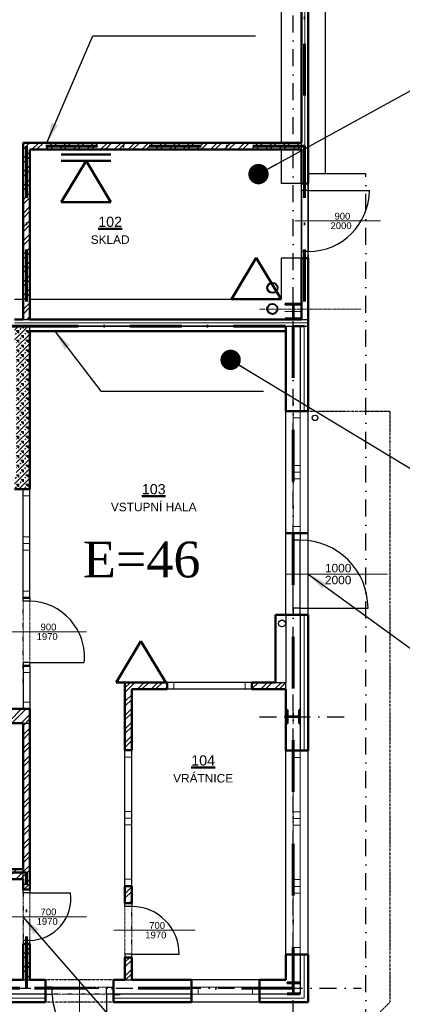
# Model space of a CAD drawing. Header units: millimetres. Extents: x 2886542 to 7567581, y -792623 to 134766.
# Tile 202 of 256: x 4643331 to 4648966, y -284763 to -270264. Entities that reach past the tile are written whole.
import ezdxf
from ezdxf.enums import TextEntityAlignment as Align

# ---------------------------------------------------------------- set-up
doc = ezdxf.new("R2010")
doc.units = ezdxf.units.MM
for name, pattern in [('ACAD_ISO04W100', [30, 24, -3, 0, -3]), ('DASHDOT', [1, 0.5, -0.25, 0, -0.25]), ('DASHDOTX2', [50.8, 25.4, -12.7, 0, -12.7]), ('DIVIDE', [1.25, 0.5, -0.25, 0, -0.25, 0, -0.25]), ('DOT', [0.25, 0, -0.25])]:
    doc.linetypes.add(name, pattern=pattern)
for name, color, linetype, lineweight in [('CKDVERE_', 7, 'Continuous', 25), ('CKDVERE_NADROVINOU', 1, 'DASHDOT', 18), ('CKDVERE_OSY', 1, 'Continuous', 18), ('CKDVERE_POPIS', 3, 'Continuous', 25), ('CKDVERE_PRAH', 7, 'Continuous', 25), ('CKDVERE_ZARUBNE_RAM', 5, 'Continuous', 25), ('CKIZOLACE', 1, 'Continuous', 18), ('CKOKNA', 1, 'Continuous', 18), ('CKPOPISM', 250, 'Continuous', 50), ('CKPOPISM_POPIS', 3, 'Continuous', 25), ('CKPROSTUPY_NADROVINOU', 7, 'DASHDOT', 25), ('CKRASTR', 7, 'DASHDOT', 18), ('CKSKLADBA_POPIS', 3, 'Continuous', 25), ('CKSTENY_NADROVINOU', 7, 'DIVIDE', 25), ('CKSTENY_PODROVINOU', 7, 'Continuous', 25), ('CKSTENY_REZ', 6, 'Continuous', 50), ('CSPROFILY_OSY', 1, 'DASHDOT', 18), ('CSPROFILY_REZY', 4, 'Continuous', 50), ('pohledy', 7, 'Continuous', 25), ('ZTI-DEŠŤOVÁ-KANALIZACE', 210, 'Continuous', 40), ('ZTI-SPLAŠKOVÁ KANALIZACE', 80, 'Continuous', 30)]:
    doc.layers.add(name, color=color, linetype=linetype, lineweight=lineweight)
doc.layers.add('CKDVERE_DORAZ', color=7, linetype='DOT', lineweight=25, plot=False)
doc.layers.add('požárničina', color=10, linetype='Continuous')
doc.layers.add('srafy', color=251, linetype='Continuous')
doc.styles.add('ARIAL', font='arial.ttf')
doc.styles.add('ROMANT', font='romant')
doc.styles.get("Standard").update_dxf_attribs({"font": 'arial.ttf'})
doc.linetypes.add('IZOLACE_POLYSTYREN_EXPANDOVANY', pattern='A,1,[224,CADKON.SHX,S=0.01,R=0,X=-0.5,Y=-1.74],-2', length=3)
doc.linetypes.add('IZOLACE_POLYSTYREN_PENOVY', pattern='A,0.001,[228,CADKON.SHX,S=0.1,R=0,X=0,Y=0],-2', length=2.001)
doc.dimstyles.new('úhlová', dxfattribs={"dimscale": 0.2, "dimtxt": 2.5, "dimasz": 1.5, "dimexe": 0, "dimexo": 3, "dimgap": 1, "dimtad": 1, "dimdec": 0, "dimzin": 0, "dimdsep": 46, "dimtxsty": 'ROMANT', "dimcen": 5, "dimclrd": 256, "dimclre": 256, "dimclrt": 7, "dimadec": 1, "dimazin": 0, "dimtfac": 1, "dimtdec": 0, "dimtix": 1, "dimtmove": 2, "dimatfit": 3, "dimfxl": 0, "dimtvp": 2, "dimtolj": 1, "dimtzin": 0, "dimarcsym": 0})
pattern_1 = [(45, (4543916.26, -343485.66), (-101.02788, 101.02788), []), (45, (4543983.61, -343485.66), (-101.02788, 101.02788), [])]

# ---------------------------------------------------------------- blocks, each defined once
blk = doc.blocks.new('CK_S_EXT_HEAHEA180')
for p, q in [((-90, 85.5), (90, 85.5)), ((-90, 85.5), (-90, 76)), ((-90, 76), (-18, 76)), ((-3, -61), (-3, 61)), ((3, -61), (3, 61)), ((90, 76), (18, 76)), ((90, 85.5), (90, 76)), ((-90, -85.5), (-90, -76)), ((-90, -76), (-18, -76)), ((-90, -85.5), (90, -85.5)), ((90, -76), (18, -76)), ((90, -85.5), (90, -76))]:
    blk.add_line(p, q)
for centre, start, end in [((-18, 61), 0, 90), ((18, 61), 90, 180), ((-18, -61), 270, 0), ((18, -61), 180, 270)]:
    blk.add_arc(centre, 15, start, end)
blk = doc.blocks.new('CK_S_EXT_HEAHEA200')
for p, q in [((-100, 95), (100, 95)), ((-100, 95), (-100, 85)), ((-100, 85), (-21.25, 85)), ((-3.25, -67), (-3.25, 67)), ((3.25, -67), (3.25, 67)), ((100, 85), (21.25, 85)), ((100, 95), (100, 85)), ((-100, -95), (-100, -85)), ((-100, -85), (-21.25, -85)), ((-100, -95), (100, -95)), ((100, -85), (21.25, -85)), ((100, -95), (100, -85))]:
    blk.add_line(p, q)
for centre, start, end in [((-21.25, 67), 0, 90), ((21.25, 67), 90, 180), ((-21.25, -67), 270, 0), ((21.25, -67), 180, 270)]:
    blk.add_arc(centre, 18, start, end)
blk = doc.blocks.new('CK_S_EXT_HEAHEA240')
for p, q in [((-120, 115), (120, 115)), ((-120, 115), (-120, 103)), ((-120, 103), (-24.75, 103)), ((-3.75, -82), (-3.75, 82)), ((3.75, -82), (3.75, 82)), ((120, 103), (24.75, 103)), ((120, 115), (120, 103)), ((-120, -115), (-120, -103)), ((-120, -103), (-24.75, -103)), ((-120, -115), (120, -115)), ((120, -103), (24.75, -103)), ((120, -115), (120, -103))]:
    blk.add_line(p, q)
for centre, start, end in [((-24.75, 82), 0, 90), ((24.75, 82), 90, 180), ((-24.75, -82), 270, 0), ((24.75, -82), 180, 270)]:
    blk.add_arc(centre, 21, start, end)
blk = doc.blocks.new('CKBL2112015091058', base_point=(102208, 60893))
blk = doc.blocks.new('CKBL2112015091548', base_point=(101049, 65429))
blk = doc.blocks.new('CKBL2112615105543', base_point=(101423, 69100))

msp = doc.modelspace()

# ---------------------------------------------------------------- hatches: boundary and pattern name
at = {"layer": 'srafy'}
h = msp.add_hatch(dxfattribs=at)
h.set_pattern_fill('ANSI32', color=0, scale=15, style=0)
h.set_pattern_definition(pattern_1)
h.paths.add_polyline_path([(4647360.6, -272077.5), (4647180.6, -272077.5), (4647032.7, -272077.5), (4647142.3, -272177.5), (4647180.6, -272177.5), (4647360.6, -272177.5), (4647480.6, -272177.5), (4647480.6, -272077.5)])
h.paths.add_polyline_path([(4641257.7, -274068.1), (4641257.7, -273809.8), (4643903.6, -273809.8), (4643903.6, -274068.1)], flags=24)
h.paths.add_polyline_path([(4641476.5, -274068.1), (4641476.5, -273847.3), (4643684.8, -273847.3), (4643684.8, -274068.1)], flags=24)
h.paths.add_polyline_path([(4641579.6, -274105.6), (4641579.6, -273847.3), (4643581.7, -273847.3), (4643581.7, -274105.6)], flags=24)
h.paths.add_polyline_path([(4641176.5, -274068.1), (4641176.5, -273809.8), (4643984.8, -273809.8), (4643984.8, -274068.1)], flags=24)
h.paths.add_polyline_path([(4643309.6, -273926.4), (4643551.6, -273926.4), (4643551.6, -274091.4), (4643309.6, -274091.4)], flags=24)
h.paths.add_polyline_path([(4643480.6, -272177.5), (4647142.3, -272177.5), (4647032.7, -272077.5), (4643380.6, -272077.5), (4643380.6, -274677.5), (4643480.6, -274677.5)])
h = msp.add_hatch(dxfattribs=at)
h.set_pattern_fill('BETON-PERLITBETON', color=0, scale=25, style=0)
h.set_pattern_definition([(45, (4543916.26, -343485.66), (-70.71068, 70.71068), []), (45, (4543986.97, -343485.66), (-70.71068, 70.71068), [25, -75]), (135, (4544040.01, -343467.98), (-70.71068, -70.71068), [50, -50]), (0, (4544004.65, -343432.625), (70.71068, 70.71068), [35.35534, -106.06602]), (90, (4544040.006, -343467.98), (-70.71068, 70.71068), [35.35534, -106.06602])])
h.paths.add_polyline_path([(4643280.6, -274977.5), (4643280.6, -276977.5), (4643255.6, -276977.5), (4643255.6, -277077.5), (4643255.6, -277177.5), (4643380.6, -277177.5), (4643480.6, -277177.5), (4643480.6, -274852.5), (4643480.6, -274777.5), (4643380.6, -274777.5), (4643255.6, -274777.5), (4643255.6, -274877.5), (4643255.6, -274977.5)])
h.paths.add_polyline_path([(4641514.3, -275724.9), (4641778.3, -275724.9), (4641778.3, -275889.9), (4641514.3, -275889.9)], flags=24)
h.paths.add_polyline_path([(4641762.7, -277274.5), (4641762.7, -277010.5), (4641927.7, -277010.5), (4641927.7, -277274.5)], flags=24)
h.paths.add_polyline_path([(4643288.8, -275290.9), (4643484.3, -275290.9), (4643484.3, -275463.4), (4643288.8, -275463.4)], flags=24)
h = msp.add_hatch(dxfattribs=at)
h.set_pattern_fill('ANSI32', color=0, scale=15, style=0)
h.set_pattern_definition(pattern_1)
h.paths.add_polyline_path([(4644880.6, -284072.5), (4644880.6, -284403), (4644980.6, -284403), (4644980.6, -284072.5)])
h.paths.add_polyline_path([(4644880.6, -283272.5), (4644980.6, -283272.5), (4644980.6, -283022.5), (4644880.6, -283022.5)])
h.paths.add_polyline_path([(4644980.6, -280122.5), (4645500.6, -280122.5), (4645500.6, -280022.5), (4644880.6, -280022.5), (4644880.6, -281022.5), (4644980.6, -281022.5)])
h.paths.add_polyline_path([(4647100.6, -280022.5), (4646750.6, -280022.5), (4646750.6, -280122.5), (4647250.6, -280122.5), (4647250.6, -280022.5)])
h = msp.add_hatch(dxfattribs=at)
h.set_pattern_fill('ANSI32', color=0, scale=15, style=0)
h.set_pattern_definition(pattern_1)
edge = h.paths.add_edge_path()
edge.add_line((4641460.6, -280442.5), (4641381.9, -280442.5))
edge.add_arc((4641381.9, -280460.5), 18, 90, 180)
edge.add_line((4641363.9, -280460.5), (4641363.9, -280527.5))
edge.add_line((4641363.9, -280527.5), (4641363.9, -280594.5))
edge.add_arc((4641381.9, -280594.5), 18, 180, 270)
edge.add_line((4641381.9, -280612.5), (4641460.6, -280612.5))
edge.add_line((4641460.6, -280612.5), (4641460.6, -280622.5))
edge.add_line((4641460.6, -280622.5), (4641480.6, -280622.5))
edge.add_line((4641480.6, -280622.5), (4642280.6, -280622.5))
edge.add_line((4642280.6, -280622.5), (4642280.6, -280522.5))
edge.add_line((4642280.6, -280522.5), (4642280.6, -280412.5))
edge.add_line((4642280.6, -280412.5), (4641360.6, -280412.5))
edge.add_line((4641360.6, -280412.5), (4641360.6, -280432.5))
edge.add_line((4641360.6, -280432.5), (4641460.6, -280432.5))
edge.add_line((4641460.6, -280432.5), (4641460.6, -280442.5))
edge = h.paths.add_edge_path()
edge.add_line((4641339.4, -280442.5), (4641260.6, -280442.5))
edge.add_line((4641260.6, -280442.5), (4641260.6, -280432.5))
edge.add_line((4641260.6, -280432.5), (4641360.6, -280432.5))
edge.add_line((4641360.6, -280432.5), (4641360.6, -280412.5))
edge.add_line((4641360.6, -280412.5), (4641240.6, -280412.5))
edge.add_line((4641240.6, -280412.5), (4641240.6, -280527.5))
edge.add_line((4641240.6, -280527.5), (4641357.4, -280527.5))
edge.add_line((4641357.4, -280527.5), (4641357.4, -280460.5))
edge.add_arc((4641339.4, -280460.5), 18, 0, 90)
edge = h.paths.add_edge_path()
edge.add_line((4641240.6, -280527.5), (4641240.6, -280622.5))
edge.add_line((4641240.6, -280622.5), (4641260.6, -280622.5))
edge.add_line((4641260.6, -280622.5), (4641260.6, -280612.5))
edge.add_line((4641260.6, -280612.5), (4641339.4, -280612.5))
edge.add_arc((4641339.4, -280594.5), 18, 270, 360)
edge.add_line((4641357.4, -280594.5), (4641357.4, -280527.5))
edge.add_line((4641357.4, -280527.5), (4641240.6, -280527.5))
h.paths.add_polyline_path([(4643380.6, -280412.5), (4643180.6, -280412.5), (4643180.6, -280522.5), (4643180.6, -280622.5), (4643330.6, -280622.5), (4643380.6, -280622.5), (4643480.6, -280622.5), (4643480.6, -280412.5)])
h.paths.add_polyline_path([(4643380.6, -280622.5), (4643380.6, -282772.5), (4643380.6, -282922.5), (4643380.6, -283072.5), (4643480.6, -283072.5), (4643480.6, -280622.5)])
h.paths.add_polyline_path([(4642317, -282772.5), (4642244.3, -282772.5), (4642134.5, -282772.5), (4641726.8, -282772.5), (4641617, -282772.5), (4641544.3, -282772.5), (4641480.6, -282772.5), (4641480.6, -282922.5), (4643380.6, -282922.5), (4643380.6, -282772.5)])
h = msp.add_hatch(dxfattribs=at)
h.set_pattern_fill('ANSI32', color=0, scale=15, style=0)
h.set_pattern_definition(pattern_1)
h.paths.add_polyline_path([(4643480.6, -284003), (4643480.6, -283872.5), (4643380.6, -283872.5), (4643380.6, -284003)])
h.paths.add_polyline_path([(4643380.6, -284003), (4643380.6, -284203), (4643480.6, -284203), (4643480.6, -284003)])
h.paths.add_polyline_path([(4643480.6, -284203), (4643380.6, -284203), (4643380.6, -284403), (4643480.6, -284403)])

# ---------------------------------------------------------------- linework, layer by layer
at = {"layer": 'CKDVERE_', "color": 0}
for p, q in [((4647580.6, -272777.5), (4648480.6, -272777.5)), ((4647460.6, -278927.5), (4648460.6, -278927.5)), ((4643480.6, -279727.5), (4644280.6, -279727.5)), ((4643480.6, -283122.5), (4644080.6, -283122.5)), ((4644980.6, -284022.5), (4645680.6, -284022.5)), ((4644610.6, -284613), (4644610.6, -285413))]:
    msp.add_line(p, q, dxfattribs=at)
for centre, radius, start, end in [((4647580.6, -272777.5), 900, 270, 0), ((4647460.6, -278927.5), 1000, 0, 90), ((4643465.3, -279646.7), 819.4, 354.34379, 88.92328), ((4643465, -283202), 620.7, 271.44332, 7.35409), ((4644980.6, -284022.5), 700, 0, 90), ((4644610.6, -284613), 800, 180, 270)]:
    msp.add_arc(centre, radius, start, end, dxfattribs=at)
at = {"layer": 'CKDVERE_DORAZ', "color": 0}
for p, q in [((4647580.6, -270677.5), (4647580.6, -271677.5)), ((4647580.6, -272677.5), (4647580.6, -273777.5)), ((4647460.6, -279027.5), (4647460.6, -277827.5)), ((4643380.6, -280077.5), (4643380.6, -278877.5)), ((4643380.6, -283072.5), (4643380.6, -283872.5)), ((4644980.6, -283872.5), (4644980.6, -283072.5)), ((4644660.6, -284613), (4643760.6, -284613))]:
    msp.add_line(p, q, dxfattribs=at)
at = {"layer": 'CKDVERE_NADROVINOU', "color": 0}
for p, q in [((4643380.6, -279727.5), (4643380.6, -278827.5)), ((4643480.6, -279727.5), (4643480.6, -278827.5)), ((4643380.6, -283122.5), (4643380.6, -283822.5)), ((4643480.6, -283122.5), (4643480.6, -283822.5)), ((4644880.6, -284022.5), (4644880.6, -283322.5)), ((4644980.6, -284022.5), (4644980.6, -283322.5)), ((4644610.6, -284513), (4643810.6, -284513)), ((4644610.6, -284613), (4643810.6, -284613))]:
    msp.add_line(p, q, dxfattribs=at)
at = {"layer": 'CKDVERE_OSY', "color": 0}
for p, q in [((4647380.6, -273227.5), (4648644.6, -273227.5)), ((4647246.6, -278427.5), (4648746.6, -278427.5)), ((4644316.6, -279277.5), (4643116.6, -279277.5)), ((4644316.6, -283472.5), (4643116.6, -283472.5)), ((4645916.6, -283672.5), (4644716.6, -283672.5)), ((4644210.6, -285452.6), (4644210.6, -284413))]:
    msp.add_line(p, q, dxfattribs=at)
at = {"layer": 'CKDVERE_PRAH', "color": 0}
for p, q in [((4647480.6, -272777.5), (4647480.6, -273677.5)), ((4647580.6, -272777.5), (4647580.6, -273677.5)), ((4647360.6, -278927.5), (4647360.6, -277927.5)), ((4647460.6, -278927.5), (4647460.6, -277927.5))]:
    msp.add_line(p, q, dxfattribs=at)
at = {"layer": 'CKDVERE_ZARUBNE_RAM', "color": 0}
for p, q in [((4647480.6, -272777.5), (4647480.6, -272677.5)), ((4647480.6, -272677.5), (4647580.6, -272677.5)), ((4647580.6, -272677.5), (4647580.6, -272777.5)), ((4647580.6, -272777.5), (4647480.6, -272777.5)), ((4647480.6, -273677.5), (4647480.6, -273777.5)), ((4647580.6, -273677.5), (4647480.6, -273677.5)), ((4647580.6, -273777.5), (4647580.6, -273677.5)), ((4647480.6, -273777.5), (4647580.6, -273777.5)), ((4647360.6, -277927.5), (4647360.6, -277827.5)), ((4647360.6, -277827.5), (4647460.6, -277827.5)), ((4647460.6, -277927.5), (4647360.6, -277927.5)), ((4647460.6, -277827.5), (4647460.6, -277927.5)), ((4643380.6, -278827.5), (4643380.6, -278777.5)), ((4643380.6, -278777.5), (4643480.6, -278777.5)), ((4643480.6, -278777.5), (4643480.6, -278827.5)), ((4643480.6, -278827.5), (4643380.6, -278827.5)), ((4647460.6, -278927.5), (4647360.6, -278927.5)), ((4647360.6, -278927.5), (4647360.6, -279027.5)), ((4647460.6, -279027.5), (4647460.6, -278927.5)), ((4647360.6, -279027.5), (4647460.6, -279027.5)), ((4643480.6, -279727.5), (4643380.6, -279727.5)), ((4643380.6, -279727.5), (4643380.6, -279777.5)), ((4643380.6, -279777.5), (4643480.6, -279777.5)), ((4643480.6, -279777.5), (4643480.6, -279727.5)), ((4643380.6, -283122.5), (4643380.6, -283072.5)), ((4643380.6, -283072.5), (4643480.6, -283072.5)), ((4643480.6, -283122.5), (4643380.6, -283122.5)), ((4643480.6, -283072.5), (4643480.6, -283122.5)), ((4644880.6, -283322.5), (4644880.6, -283272.5)), ((4644880.6, -283272.5), (4644980.6, -283272.5)), ((4644980.6, -283272.5), (4644980.6, -283322.5)), ((4644980.6, -283322.5), (4644880.6, -283322.5)), ((4643480.6, -283822.5), (4643380.6, -283822.5)), ((4643380.6, -283822.5), (4643380.6, -283872.5)), ((4643380.6, -283872.5), (4643480.6, -283872.5)), ((4643480.6, -283872.5), (4643480.6, -283822.5)), ((4644980.6, -284022.5), (4644880.6, -284022.5)), ((4644880.6, -284022.5), (4644880.6, -284072.5)), ((4644980.6, -284072.5), (4644980.6, -284022.5)), ((4644880.6, -284072.5), (4644980.6, -284072.5)), ((4643810.6, -284513), (4643710.6, -284513)), ((4643710.6, -284513), (4643710.6, -284613)), ((4643810.6, -284613), (4643810.6, -284513)), ((4644610.6, -284613), (4644610.6, -284513)), ((4644610.6, -284513), (4644710.6, -284513)), ((4644710.6, -284513), (4644710.6, -284613)), ((4643710.6, -284613), (4643810.6, -284613)), ((4644710.6, -284613), (4644610.6, -284613))]:
    msp.add_line(p, q, dxfattribs=at)
at = {"layer": 'CKIZOLACE', "color": 0}
msp.add_line((4647480.6, -272677.5), (4647480.6, -252377.5), dxfattribs=at)
at = {"layer": 'CKIZOLACE', "color": 0, "linetype": 'IZOLACE_POLYSTYREN_PENOVY', "ltscale": 5}
for points in [[(4647530.6, -272677.5), (4647530.6, -252327.5), (4641360.6, -252327.5)], [(4643255.6, -274727.5), (4647580.6, -274727.5)]]:
    msp.add_lwpolyline(points, dxfattribs=at)
at = {"layer": 'CKIZOLACE', "color": 0, "linetype": 'IZOLACE_POLYSTYREN_EXPANDOVANY', "ltscale": 3}
for points in [[(4647520.6, -274777.5), (4647520.6, -276027.5)], [(4647520.6, -279027.5), (4647520.6, -281027.5)], [(4647520.6, -284027.5), (4647520.6, -284673), (4646860.6, -284673)], [(4643710.6, -284673), (4640860.6, -284673)], [(4645860.6, -284673), (4644710.6, -284673)]]:
    msp.add_lwpolyline(points, dxfattribs=at)
at = {"layer": 'CKOKNA', "color": 0}
for p, q in [((4647360.6, -276127.5), (4647360.6, -276027.5)), ((4647460.6, -276027.5), (4647360.6, -276027.5)), ((4647460.6, -276127.5), (4647460.6, -276027.5)), ((4647360.6, -276827.5), (4647360.6, -276127.5)), ((4647460.6, -276127.5), (4647360.6, -276127.5)), ((4647460.6, -276827.5), (4647460.6, -276127.5)), ((4647460.6, -276827.5), (4647360.6, -276827.5)), ((4647360.6, -276827.5), (4647360.6, -276927.5)), ((4647460.6, -276827.5), (4647460.6, -276927.5)), ((4647460.6, -276927.5), (4647360.6, -276927.5)), ((4647360.6, -276927.5), (4647360.6, -277027.5)), ((4647360.6, -277727.5), (4647360.6, -277027.5)), ((4647460.6, -277027.5), (4647360.6, -277027.5)), ((4647460.6, -276927.5), (4647460.6, -277027.5)), ((4647460.6, -277727.5), (4647460.6, -277027.5)), ((4643380.6, -277277.5), (4643380.6, -277177.5)), ((4643380.6, -277177.5), (4643480.6, -277177.5)), ((4643480.6, -277277.5), (4643480.6, -277177.5)), ((4643380.6, -277877.5), (4643380.6, -277277.5)), ((4643380.6, -277277.5), (4643480.6, -277277.5)), ((4643480.6, -277877.5), (4643480.6, -277277.5)), ((4647460.6, -277727.5), (4647360.6, -277727.5)), ((4647360.6, -277727.5), (4647360.6, -277827.5)), ((4647460.6, -277727.5), (4647460.6, -277827.5)), ((4643380.6, -277877.5), (4643480.6, -277877.5)), ((4643380.6, -277877.5), (4643380.6, -277977.5)), ((4643480.6, -277877.5), (4643480.6, -277977.5)), ((4647460.6, -277827.5), (4647360.6, -277827.5)), ((4643380.6, -277977.5), (4643480.6, -277977.5)), ((4643380.6, -277977.5), (4643380.6, -278077.5)), ((4643380.6, -278677.5), (4643380.6, -278077.5)), ((4643380.6, -278077.5), (4643480.6, -278077.5)), ((4643480.6, -277977.5), (4643480.6, -278077.5)), ((4643480.6, -278677.5), (4643480.6, -278077.5)), ((4643380.6, -278677.5), (4643480.6, -278677.5)), ((4643380.6, -278677.5), (4643380.6, -278777.5)), ((4643380.6, -278777.5), (4643480.6, -278777.5)), ((4643480.6, -278677.5), (4643480.6, -278777.5)), ((4643380.6, -279877.5), (4643380.6, -279777.5)), ((4643380.6, -279777.5), (4643480.6, -279777.5)), ((4643480.6, -279877.5), (4643480.6, -279777.5)), ((4643380.6, -279877.5), (4643380.6, -280312.5)), ((4643380.6, -279877.5), (4643480.6, -279877.5)), ((4643480.6, -279877.5), (4643480.6, -280312.5)), ((4645600.6, -280022.5), (4645500.6, -280022.5)), ((4645500.6, -280122.5), (4645500.6, -280022.5)), ((4646650.6, -280022.5), (4645600.6, -280022.5)), ((4645600.6, -280122.5), (4645600.6, -280022.5)), ((4646650.6, -280122.5), (4646650.6, -280022.5)), ((4646650.6, -280022.5), (4646750.6, -280022.5)), ((4646750.6, -280122.5), (4646750.6, -280022.5)), ((4645600.6, -280122.5), (4645500.6, -280122.5)), ((4646650.6, -280122.5), (4645600.6, -280122.5)), ((4646650.6, -280122.5), (4646750.6, -280122.5)), ((4643380.6, -280312.5), (4643480.6, -280312.5)), ((4643380.6, -280312.5), (4643380.6, -280412.5)), ((4643480.6, -280312.5), (4643480.6, -280412.5)), ((4643380.6, -280412.5), (4643480.6, -280412.5)), ((4644880.6, -281122.5), (4644880.6, -281022.5)), ((4644880.6, -281022.5), (4644980.6, -281022.5)), ((4644880.6, -281922.5), (4644880.6, -281122.5)), ((4644880.6, -281122.5), (4644980.6, -281122.5)), ((4644980.6, -281122.5), (4644980.6, -281022.5)), ((4644980.6, -281922.5), (4644980.6, -281122.5)), ((4647360.6, -281127.5), (4647360.6, -281027.5)), ((4647460.6, -281027.5), (4647360.6, -281027.5)), ((4647360.6, -281927.5), (4647360.6, -281127.5)), ((4647460.6, -281127.5), (4647360.6, -281127.5)), ((4647460.6, -281127.5), (4647460.6, -281027.5)), ((4647460.6, -281927.5), (4647460.6, -281127.5)), ((4644880.6, -281922.5), (4644980.6, -281922.5)), ((4644880.6, -281922.5), (4644880.6, -282022.5)), ((4644980.6, -281922.5), (4644980.6, -282022.5)), ((4647460.6, -281927.5), (4647360.6, -281927.5)), ((4647360.6, -281927.5), (4647360.6, -282027.5)), ((4647460.6, -281927.5), (4647460.6, -282027.5)), ((4644880.6, -282022.5), (4644980.6, -282022.5)), ((4644880.6, -282022.5), (4644880.6, -282122.5)), ((4644880.6, -282122.5), (4644980.6, -282122.5)), ((4644880.6, -282922.5), (4644880.6, -282122.5)), ((4644980.6, -282022.5), (4644980.6, -282122.5)), ((4644980.6, -282922.5), (4644980.6, -282122.5)), ((4647460.6, -282027.5), (4647360.6, -282027.5)), ((4647360.6, -282027.5), (4647360.6, -282127.5)), ((4647360.6, -282927.5), (4647360.6, -282127.5)), ((4647460.6, -282127.5), (4647360.6, -282127.5)), ((4647460.6, -282027.5), (4647460.6, -282127.5)), ((4647460.6, -282927.5), (4647460.6, -282127.5)), ((4644880.6, -282922.5), (4644980.6, -282922.5)), ((4644880.6, -282922.5), (4644880.6, -283022.5)), ((4644980.6, -282922.5), (4644980.6, -283022.5)), ((4647460.6, -282927.5), (4647360.6, -282927.5)), ((4647360.6, -282927.5), (4647360.6, -283027.5)), ((4647460.6, -282927.5), (4647460.6, -283027.5)), ((4644880.6, -283022.5), (4644980.6, -283022.5)), ((4647460.6, -283027.5), (4647360.6, -283027.5)), ((4647360.6, -283027.5), (4647360.6, -283127.5)), ((4647360.6, -283927.5), (4647360.6, -283127.5)), ((4647460.6, -283127.5), (4647360.6, -283127.5)), ((4647460.6, -283027.5), (4647460.6, -283127.5)), ((4647460.6, -283927.5), (4647460.6, -283127.5)), ((4647460.6, -283927.5), (4647360.6, -283927.5)), ((4647360.6, -283927.5), (4647360.6, -284027.5)), ((4647460.6, -284027.5), (4647360.6, -284027.5)), ((4647460.6, -283927.5), (4647460.6, -284027.5)), ((4645960.6, -284513), (4645860.6, -284513)), ((4645860.6, -284613), (4645860.6, -284513)), ((4646760.6, -284513), (4645960.6, -284513)), ((4645960.6, -284613), (4645960.6, -284513)), ((4646760.6, -284613), (4646760.6, -284513)), ((4646760.6, -284513), (4646860.6, -284513)), ((4646860.6, -284613), (4646860.6, -284513)), ((4645960.6, -284613), (4645860.6, -284613)), ((4646760.6, -284613), (4645960.6, -284613)), ((4646760.6, -284613), (4646860.6, -284613))]:
    msp.add_line(p, q, dxfattribs=at)
at = {"layer": 'CKPROSTUPY_NADROVINOU', "color": 0, "ltscale": 500}
for p, q in [((4647360.6, -286953.8), (4647360.6, -251527.5)), ((4646860.6, -280527.5), (4648360.6, -280527.5)), ((4626742.9, -284527.5), (4648360.6, -284527.5))]:
    msp.add_line(p, q, dxfattribs=at)
msp.add_lwpolyline([(4629790.6, -275627.5), (4629790.6, -285583), (4648430.6, -285583), (4648430.6, -272533)], dxfattribs=at)
at = {"layer": 'CKRASTR', "color": 0}
msp.add_line((4646860.6, -274527.5), (4648360.6, -274527.5), dxfattribs=at)
at = {"layer": 'CKSKLADBA_POPIS', "color": 0}
msp.add_line((4644710.6, -284618), (4644810.6, -284618), dxfattribs=at)
at = {"layer": 'CKSTENY_NADROVINOU', "color": 0}
for p, q in [((4647580.6, -276027.5), (4648780.6, -276027.5)), ((4648780.6, -276027.5), (4648780.6, -284733)), ((4644710.6, -284403), (4643710.6, -284403)), ((4644710.6, -284733), (4643710.6, -284733)), ((4647580.6, -285933), (4648780.6, -284733))]:
    msp.add_line(p, q, dxfattribs=at)
at = {"layer": 'CKSTENY_PODROVINOU', "color": 0}
for p, q in [((4647180.6, -252677.5), (4647180.6, -272077.5)), ((4647480.6, -272177.5), (4647480.6, -272077.5)), ((4647180.6, -272177.5), (4647180.6, -272677.5)), ((4647480.6, -272677.5), (4647180.6, -272677.5)), ((4647480.6, -273777.5), (4647480.6, -272677.5)), ((4647580.6, -273777.5), (4647580.6, -272677.5)), ((4647480.6, -273777.5), (4647180.6, -273777.5)), ((4647180.6, -273777.5), (4647180.6, -274377.5)), ((4643255.6, -274377.5), (4643380.6, -274377.5)), ((4643480.6, -274377.5), (4647180.6, -274377.5)), ((4643255.6, -274677.5), (4647580.6, -274677.5)), ((4647580.6, -274677.5), (4647580.6, -274777.5)), ((4643380.6, -274777.5), (4643255.6, -274777.5)), ((4643255.6, -274777.5), (4647580.6, -274777.5)), ((4647250.6, -274777.5), (4643380.6, -274777.5)), ((4643480.6, -274852.5), (4643480.6, -274777.5)), ((4647250.6, -274777.5), (4647580.6, -274777.5)), ((4647460.6, -274777.5), (4647460.6, -276027.5)), ((4647460.6, -274777.5), (4647580.6, -274777.5)), ((4647250.6, -277827.5), (4647250.6, -276027.5)), ((4647460.6, -276027.5), (4647580.6, -276027.5)), ((4647580.6, -277827.5), (4647580.6, -276027.5)), ((4643380.6, -277177.5), (4643480.6, -277177.5)), ((4643380.6, -278777.5), (4643380.6, -277177.5)), ((4643480.6, -278777.5), (4643480.6, -277177.5)), ((4647250.6, -279027.5), (4647250.6, -277827.5)), ((4647580.6, -279027.5), (4647580.6, -277827.5)), ((4647250.6, -279027.5), (4647250.6, -280022.5)), ((4647460.6, -279027.5), (4647460.6, -281027.5)), ((4647460.6, -279027.5), (4647580.6, -279027.5)), ((4643380.6, -279777.5), (4643380.6, -280412.5)), ((4643480.6, -279777.5), (4643480.6, -280412.5)), ((4646750.6, -280022.5), (4645500.6, -280022.5)), ((4647100.6, -280022.5), (4647250.6, -280022.5)), ((4647250.6, -280122.5), (4647250.6, -280022.5)), ((4646750.6, -280122.5), (4645500.6, -280122.5)), ((4643380.6, -280412.5), (4643480.6, -280412.5)), ((4643380.6, -280622.5), (4643480.6, -280622.5)), ((4644880.6, -283022.5), (4644880.6, -281022.5)), ((4644980.6, -283022.5), (4644980.6, -281022.5)), ((4647250.6, -284027.5), (4647250.6, -281027.5)), ((4647460.6, -281027.5), (4647580.6, -281027.5)), ((4647580.6, -284027.5), (4647580.6, -281027.5)), ((4643380.6, -282922.5), (4643380.6, -282772.5)), ((4643380.6, -284003), (4643480.6, -284003)), ((4647460.6, -284027.5), (4647460.6, -284613)), ((4647460.6, -284027.5), (4647580.6, -284027.5)), ((4643380.6, -284203), (4643480.6, -284203)), ((4643380.6, -284403), (4643480.6, -284403)), ((4644880.6, -284403), (4644980.6, -284403)), ((4646860.6, -284403), (4645860.6, -284403)), ((4643710.6, -284613), (4640860.6, -284613)), ((4643710.6, -284613), (4643710.6, -284733)), ((4645860.6, -284613), (4644710.6, -284613)), ((4644710.6, -284613), (4644710.6, -284733)), ((4645860.6, -284613), (4645860.6, -284733)), ((4646860.6, -284733), (4645860.6, -284733)), ((4647460.6, -284613), (4646860.6, -284613)), ((4646860.6, -284613), (4646860.6, -284733))]:
    msp.add_line(p, q, dxfattribs=at)
at = {"layer": 'CKSTENY_PODROVINOU', "color": 0, "linetype": 'Continuous'}
msp.add_line((4643380.6, -274677.5), (4643480.6, -274677.5), dxfattribs=at)
at = {"layer": 'CKSTENY_REZ', "color": 0}
for p, q in [((4647580.6, -272677.5), (4647580.6, -252277.5)), ((4647480.6, -272077.5), (4647480.6, -252377.5)), ((4643380.6, -274677.5), (4643380.6, -272077.5)), ((4643380.6, -272077.5), (4647480.6, -272077.5)), ((4643480.6, -274677.5), (4643480.6, -272177.5)), ((4643480.6, -272177.5), (4647480.6, -272177.5)), ((4647480.6, -272677.5), (4647480.6, -272177.5)), ((4647580.6, -272677.5), (4647480.6, -272677.5)), ((4647480.6, -274677.5), (4647480.6, -273777.5)), ((4647580.6, -273777.5), (4647480.6, -273777.5)), ((4647580.6, -274777.5), (4647580.6, -273777.5)), ((4643255.6, -274677.5), (4643380.6, -274677.5)), ((4643480.6, -274677.5), (4647480.6, -274677.5)), ((4643480.6, -274852.5), (4647250.6, -274852.5)), ((4643480.6, -277177.5), (4643480.6, -274852.5)), ((4647250.6, -274777.5), (4647250.6, -276027.5)), ((4647250.6, -274777.5), (4647250.6, -274852.5)), ((4647580.6, -274777.5), (4647580.6, -276027.5)), ((4647580.6, -276027.5), (4647250.6, -276027.5)), ((4643480.6, -277177.5), (4643255.6, -277177.5)), ((4643380.6, -277177.5), (4643480.6, -277177.5)), ((4647580.6, -277827.5), (4647250.6, -277827.5)), ((4647580.6, -277827.5), (4647250.6, -277827.5)), ((4643380.6, -278777.5), (4643480.6, -278777.5)), ((4643380.6, -278777.5), (4643480.6, -278777.5)), ((4647250.6, -279027.5), (4647100.6, -279027.5)), ((4647100.6, -279027.5), (4647100.6, -280022.5)), ((4647580.6, -279027.5), (4647250.6, -279027.5)), ((4647580.6, -279027.5), (4647580.6, -281027.5)), ((4643380.6, -279777.5), (4643480.6, -279777.5)), ((4643380.6, -279777.5), (4643480.6, -279777.5)), ((4644880.6, -280022.5), (4644880.6, -281022.5)), ((4645500.6, -280022.5), (4644880.6, -280022.5)), ((4645500.6, -280122.5), (4645500.6, -280022.5)), ((4646750.6, -280122.5), (4646750.6, -280022.5)), ((4647100.6, -280022.5), (4646750.6, -280022.5)), ((4644980.6, -280122.5), (4644980.6, -281022.5)), ((4645500.6, -280122.5), (4644980.6, -280122.5)), ((4647250.6, -280122.5), (4646750.6, -280122.5)), ((4647250.6, -280122.5), (4647250.6, -281027.5)), ((4643180.6, -280412.5), (4643380.6, -280412.5)), ((4643380.6, -280412.5), (4643480.6, -280412.5)), ((4643480.6, -280412.5), (4643480.6, -283072.5)), ((4643180.6, -280622.5), (4643380.6, -280622.5)), ((4643380.6, -280622.5), (4643380.6, -282772.5)), ((4644880.6, -281022.5), (4644980.6, -281022.5)), ((4647580.6, -281027.5), (4647250.6, -281027.5)), ((4641480.6, -282772.5), (4643380.6, -282772.5)), ((4641480.6, -282922.5), (4643380.6, -282922.5)), ((4643380.6, -282922.5), (4643380.6, -283072.5)), ((4643380.6, -283072.5), (4643480.6, -283072.5)), ((4644880.6, -283022.5), (4644880.6, -283272.5)), ((4644880.6, -283022.5), (4644980.6, -283022.5)), ((4644980.6, -283022.5), (4644980.6, -283272.5)), ((4644880.6, -283272.5), (4644980.6, -283272.5)), ((4643380.6, -283872.5), (4643480.6, -283872.5)), ((4643380.6, -283872.5), (4643380.6, -284403)), ((4643480.6, -283872.5), (4643480.6, -284403)), ((4647250.6, -284027.5), (4647250.6, -284403)), ((4647580.6, -284027.5), (4647250.6, -284027.5)), ((4647580.6, -284027.5), (4647580.6, -284733)), ((4644880.6, -284072.5), (4644980.6, -284072.5)), ((4644880.6, -284072.5), (4644880.6, -284403)), ((4644980.6, -284072.5), (4644980.6, -284403)), ((4643380.6, -284403), (4641480.6, -284403)), ((4643710.6, -284403), (4643480.6, -284403)), ((4643710.6, -284733), (4643710.6, -284403)), ((4644710.6, -284733), (4644710.6, -284403)), ((4644880.6, -284403), (4644710.6, -284403)), ((4645860.6, -284403), (4644980.6, -284403)), ((4645860.6, -284733), (4645860.6, -284403)), ((4647250.6, -284403), (4646860.6, -284403)), ((4646860.6, -284733), (4646860.6, -284403)), ((4643710.6, -284733), (4640860.6, -284733)), ((4645860.6, -284733), (4644710.6, -284733)), ((4647580.6, -284733), (4646860.6, -284733))]:
    msp.add_line(p, q, dxfattribs=at)
at = {"layer": 'CSPROFILY_OSY', "color": 0}
for p, q in [((4647360.6, -274437.5), (4647360.6, -274687.5)), ((4647490.6, -274562.5), (4647230.6, -274562.5)), ((4647465.6, -280527.5), (4647255.6, -280527.5)), ((4647360.6, -280637.5), (4647360.6, -280417.5)), ((4647360.6, -284623), (4647360.6, -284432)), ((4647260.6, -284527.5), (4647460.6, -284527.5))]:
    msp.add_line(p, q, dxfattribs=at)
at = {"layer": 'Defpoints', "color": 0}
msp.add_line((4648430.6, -272533), (4647580.6, -272533), dxfattribs=at)
at = {"layer": 'pohledy', "color": 0}
for p, q in [((4647830.6, -252277.5), (4647830.6, -272533)), ((4647480.6, -274677.5), (4647580.6, -274677.5))]:
    msp.add_line(p, q, dxfattribs=at)
msp.add_circle((4647680.6, -276127.5), 40, dxfattribs=at)
at = {"layer": 'požárničina', "linetype": 'DASHDOTX2', "lineweight": 60, "ltscale": 30}
for p, q in [((4647525.6, -252330), (4647525.6, -272126.5)), ((4647525.6, -272126.5), (4643430.6, -272126.5)), ((4643430.6, -272126.5), (4643430.6, -274777.5)), ((4647525.6, -272126.5), (4647525.6, -274777.5)), ((4643430.6, -274777.5), (4630857.6, -274782.5)), ((4643430.6, -274777.5), (4647357.6, -274777.5)), ((4647357.6, -274777.5), (4647360.6, -284527.5)), ((4643431.6, -284527.5), (4643431.6, -282820.9)), ((4643332.2, -284527.5), (4630857.6, -284527.5)), ((4647360.6, -284527.5), (4643332.2, -284527.5))]:
    msp.add_line(p, q, dxfattribs=at)
at = {"layer": 'požárničina', "linetype": 'ACAD_ISO04W100', "lineweight": 50, "ltscale": 50, "extrusion": (0, 0, -1)}
for p, q in [((4643942.8, -272250.6), (4644673.1, -272250.6)), ((4643942.8, -272951.3), (4644307.9, -272344.4)), ((4643942.8, -272344.4), (4644673.1, -272344.4)), ((4644673.1, -272951.3), (4644307.9, -272344.4)), ((4643942.8, -272951.3), (4644673.1, -272951.3)), ((4646449.6, -274377.5), (4646814.8, -273770.6)), ((4647179.9, -274377.5), (4646814.8, -273770.6)), ((4646449.6, -274377.5), (4647179.9, -274377.5)), ((4644752.3, -280022.5), (4645117.4, -279415.6)), ((4645482.6, -280022.5), (4645117.4, -279415.6)), ((4644752.3, -280022.5), (4645482.6, -280022.5))]:
    msp.add_line(p, q, dxfattribs=at)
at = {"layer": 'požárničina', "color": 1, "linetype": 'Continuous', "lineweight": 50}
for p, q in [((4647525.6, -274777.5), (4647357.6, -274777.5)), ((4641427.2, -282820.9), (4643431.6, -282820.9))]:
    msp.add_line(p, q, dxfattribs=at)
at = {"layer": 'ZTI-DEŠŤOVÁ-KANALIZACE', "color": 0}
for centre in [(4647052.6, -274213), (4647052.6, -274523.5)]:
    msp.add_circle(centre, 75, dxfattribs=at)
at = {"layer": 'ZTI-SPLAŠKOVÁ KANALIZACE', "color": 0}
msp.add_circle((4647193.9, -279154.7), 50, dxfattribs=at)

# ---------------------------------------------------------------- block references
at = {"layer": 'CKPOPISM', "color": 0}
ref = msp.add_blockref('CKBL2112615105543', (4644663.3, -273565.4), dxfattribs=dict(at, xscale=0.5, yscale=0.5, zscale=0.5))
ref.add_attrib('JMENO', 'SKLAD', dxfattribs={"layer": 'CKPOPISM_POPIS', "height": 125}).set_placement((4644663.3, -273565.4), align=Align.CENTER)
ref.add_attrib('CISLO', '%%U102', dxfattribs={"height": 150, "style": 'ARIAL'}).set_placement((4644663.3, -273315.4), align=Align.CENTER)
ref = msp.add_blockref('CKBL2112015091548', (4645305.4, -277502.2), dxfattribs=dict(at, xscale=0.5, yscale=0.5, zscale=0.5))
ref.add_attrib('JMENO', 'VSTUPNÍ HALA', dxfattribs={"layer": 'CKPOPISM_POPIS', "height": 125}).set_placement((4645305.4, -277502.2), align=Align.CENTER)
ref.add_attrib('CISLO', '%%U103', dxfattribs={"height": 150, "style": 'ARIAL'}).set_placement((4645305.4, -277252.2), align=Align.CENTER)
ref = msp.add_blockref('CKBL2112015091058', (4646032.7, -281496.7), dxfattribs=dict(at, xscale=0.5, yscale=0.5, zscale=0.5))
ref.add_attrib('JMENO', 'VRÁTNICE', dxfattribs={"layer": 'CKPOPISM_POPIS', "height": 125}).set_placement((4646032.7, -281496.7), align=Align.CENTER)
ref.add_attrib('CISLO', '%%U104', dxfattribs={"height": 150, "style": 'ARIAL'}).set_placement((4646032.7, -281246.7), align=Align.CENTER)
at = {"layer": 'CSPROFILY_REZY', "color": 0}
for name, p, rotation in [('CK_S_EXT_HEAHEA240', (4647360.6, -274562.5), 180), ('CK_S_EXT_HEAHEA200', (4647360.6, -280527.5), 90)]:
    msp.add_blockref(name, p, dxfattribs=dict(at, rotation=rotation))
msp.add_blockref('CK_S_EXT_HEAHEA180', (4647360.6, -284527.5), dxfattribs=at)

# ---------------------------------------------------------------- texts
at = {"layer": 'CKDVERE_POPIS', "color": 0}
for s, height, p in [('  900', 100, (4648044.6, -273207.5)), (' 1000', 125, (4647996.6, -278402.5)), ('  900', 100, (4643716.6, -279257.5)), ('  700', 100, (4643716.6, -283452.5)), ('  700', 100, (4645316.6, -283652.5))]:
    msp.add_text(s, height=height, dxfattribs=at).set_placement(p, align=Align.CENTER)
for s, height, p in [(' 2000', 100, (4648044.6, -273247.5)), (' 2000', 125, (4647996.6, -278452.5)), (' 1970', 100, (4643716.6, -279297.5)), (' 1970', 100, (4643716.6, -283492.5)), (' 1970', 100, (4645316.6, -283692.5))]:
    msp.add_text(s, height=height, dxfattribs=at).set_placement(p, align=Align.TOP_CENTER)
at = {"layer": 'požárničina', "linetype": 'DASHDOTX2', "lineweight": 50, "ltscale": 30, "insert": (4644262.6, -277949.6), "char_height": 526.848, "width": 4917.595, "attachment_point": 1}
msp.add_mtext('{\\fTimes New Roman|b0|i0|c238|p18;E=46}', dxfattribs=at)

# ---------------------------------------------------------------- leaders
at = {"layer": 'požárničina'}
for points, override in [([(4646847.6, -272538), (4650796.3, -270367.8), (4651951.7, -270367.8)], {"dimasz": 1500, "dimgap": 1, "dimtad": 0, "dimldrblk": 'Dot'}), ([(4643730.2, -272077.5), (4644408.7, -270502.2), (4646801.9, -270502.2)], {"dimasz": 1500, "dimgap": 1, "dimtad": 0}), ([(4643848.1, -274852.5), (4644526.5, -275732.1), (4646919.8, -275732.1)], {"dimasz": 1500, "dimgap": 1, "dimtad": 0}), ([(4646437.4, -275273.6), (4650176.8, -277536.1), (4651332.1, -277536.1)], {"dimasz": 1500, "dimgap": 1, "dimtad": 0, "dimldrblk": 'Dot'}), ([(4647577.6, -278427.5), (4649725.7, -279991.8), (4653918.4, -279991.8)], {"dimasz": 1500, "dimgap": 1, "dimtad": 0}), ([(4643377.6, -283472.5), (4646127.7, -286626.6), (4648951.3, -286626.6)], {"dimasz": 1500, "dimgap": 1, "dimtad": 0})]:
    msp.add_leader(points, dimstyle='úhlová', override=override, dxfattribs=at)

doc.saveas('drawing.dxf')
